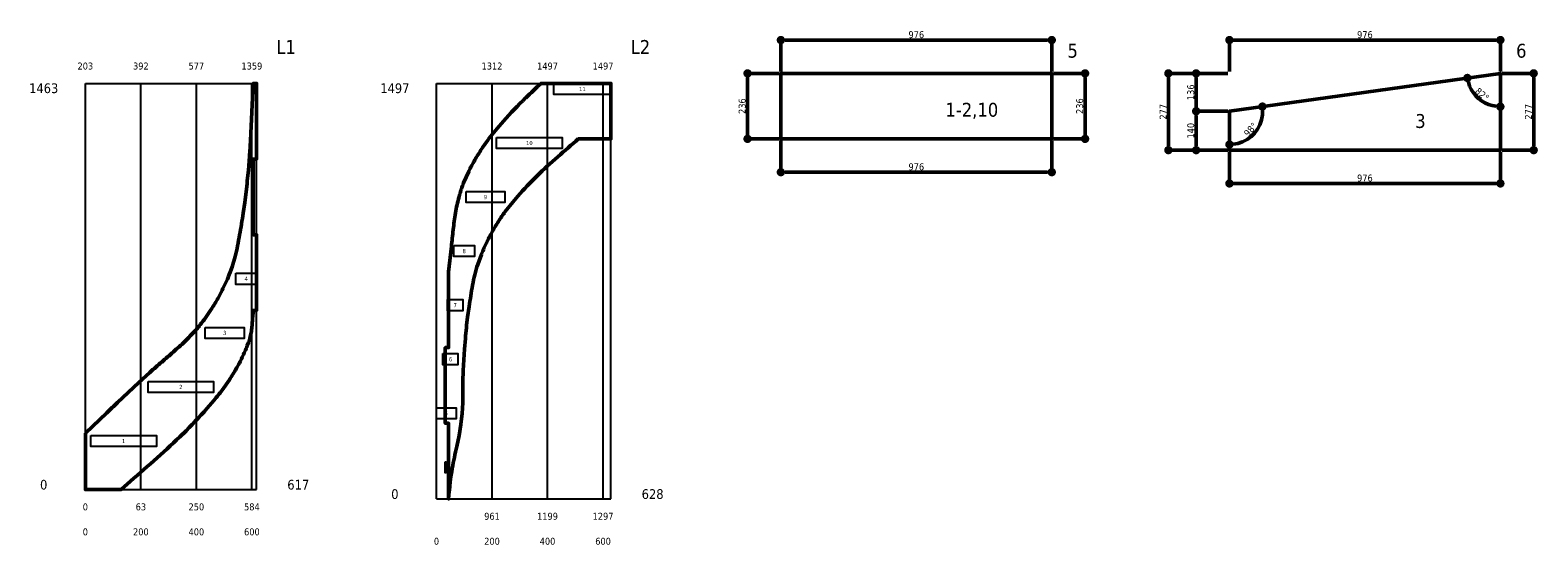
# Model space of a CAD drawing. Header units: millimetres. Extents: x 214 to 24874, y -585 to 1686.
# Tile 3 of 7: x 7046 to 12477, y -168 to 1686. Entities that reach past the tile are written whole.
import ezdxf
from ezdxf.enums import TextEntityAlignment as Align

# ---------------------------------------------------------------- set-up
doc = ezdxf.new("R2010")
doc.units = ezdxf.units.MM
for name, color, linetype, lineweight in [('Default', 7, 'Continuous', 50), ('Stufen_Bemaßung', 7, 'Continuous', 5), ('Stufen_Beschriftung', 1, 'Continuous', 5), ('Stufen_Kontur', 5, 'Continuous', 50), ('Wangen_Bemaßung', 7, 'Continuous', 5), ('Wangen_Beschriftung', 1, 'Continuous', 5), ('Wangen_Kontur', 5, 'Continuous', 50), ('Wangen_Stufen', 1, 'Continuous', 5)]:
    doc.layers.add(name, color=color, linetype=linetype, lineweight=lineweight)
doc.styles.add('Default', font='tahoma.ttf')
doc.dimstyles.get("Standard").update_dxf_attribs({"dimtxt": 0.18, "dimasz": 0.18, "dimexe": 0.18, "dimexo": 0.0625, "dimgap": 0.09, "dimtad": 0, "dimtih": 1, "dimtoh": 1, "dimdec": 4, "dimzin": 0, "dimdsep": 46, "dimtxsty": 'Standard', "dimcen": 0.09, "dimadec": 0, "dimazin": 0, "dimtfac": 1, "dimtdec": 4, "dimtofl": 0, "dimtmove": 0, "dimatfit": 3, "dimfxl": 1, "dimtolj": 1, "dimtzin": 0, "dimarcsym": 0})

# ---------------------------------------------------------------- blocks, each defined once
blk = doc.blocks.new('Wange 1-0')
at = {"layer": 'Wangen_Bemaßung', "color": 8, "linetype": 'Continuous', "lineweight": 25, "transparency": 33554687}
for p, q in [((-20, 0), (-20, 1463.1)), ((-20, 1463.1), (597, 1463.1)), ((180, 0), (180, 1463.1)), ((380, 0), (380, 1463.1)), ((580, 0), (580, 1463.1)), ((597, 0), (597, 1463.1)), ((-20, 0), (597, 0))]:
    blk.add_line(p, q, dxfattribs=at)
at = {"layer": 'Wangen_Kontur', "linetype": 'Continuous', "extrusion": (0, 0, -1)}
blk.add_lwpolyline([(20, 203.3), (-57.7, 276.8, 0.000032), (-96.1, 313.2), (-173, 385.8), (-211.9, 421.7), (-213, 422.6, 0.006041), (-254.9, 459.3), (-255, 459.4, -0.002775), (-297.3, 496), (-297.4, 496.1, -0.011695), (-338.3, 533.6), (-338.4, 533.7, -0.02093), (-376.4, 573.4), (-380.2, 577.7, -0.021363), (-407.5, 611.5), (-432.2, 647.1), (-432.3, 647.3, -0.014608), (-455.1, 684.8), (-455.2, 684.9, -0.014559), (-475.8, 723.6), (-475.9, 723.8, -0.014873), (-494, 763.3), (-494.8, 765.2, -0.019096), (-508.6, 801.9), (-519.7, 839.4), (-519.7, 839.6, -0.01269), (-528.5, 878.1), (-528.5, 878.2, -0.006906), (-535.8, 917.3), (-535.8, 917.4, -0.001274), (-542.4, 956.5), (-542.5, 956.8, -0.002009), (-548.7, 995.3), (-554.4, 1033.9), (-554.4, 1034, -0.004691), (-559.3, 1072.7), (-559.3, 1072.8, -0.003613), (-563.5, 1111.6), (-567.2, 1150.6), (-571.2, 1199.3, -0.004563), (-575.1, 1257.8), (-585, 1463.1), (-597, 1463.1), (-597, 1190.5), (-585, 1190.5), (-585, 917.8), (-597, 917.8), (-597, 645.1), (-585, 645.1), (-584, 634.4, -0.007385), (-582.2, 613.1), (-582.2, 612.9, 0.003679), (-580.7, 591.5), (-580.6, 591.4, 0.014968), (-578.3, 570.3), (-578.3, 570.2), (-574.2, 549.7, 0.029349), (-567.9, 529.7), (-563.5, 518.3, 0.021036), (-545.5, 476.6), (-545.4, 476.3, 0.017889), (-523.9, 435.6), (-523.7, 435.4, 0.015362), (-499.4, 395.8), (-499.2, 395.6), (-473, 358, 0.019695), (-444.3, 322.3), (-418.2, 292.2, 0.020861), (-332.1, 201), (-331.7, 200.6, 0.011725), (-239, 114.5), (-238.6, 114.2, 0.002901), (-142.7, 30.1), (-109, 0), (20, 0)], format="xyb", close=True, dxfattribs=at)
at = {"layer": 'Wangen_Stufen', "linetype": 'Continuous', "lineweight": 25, "extrusion": (0, 0, -1)}
for points in [[(-521.9, 778.9), (-597, 778.9), (-597, 738.9), (-521.9, 738.9)], [(-412, 584.2), (-552.2, 584.2), (-552.2, 544.2), (-412, 544.2)], [(-206, 389.5), (-442, 389.5), (-442, 349.5), (-206, 349.5)], [(0, 194.7), (-236, 194.7), (-236, 154.7), (0, 154.7)]]:
    blk.add_lwpolyline(points, close=True, dxfattribs=at)
at = {"layer": 'Wangen_Bemaßung', "lineweight": 13, "ltscale": 10000, "style": 'Default'}
for s, height, p in [('203', 25, (-20, 1513.1)), ('392', 25, (180, 1513.1)), ('577', 25, (380, 1513.1)), ('1359', 25, (580, 1513.1)), ('0', 35, (-170, 0)), ('617', 35, (747, 0))]:
    blk.add_text(s, height=height, dxfattribs=at).set_placement(p, align=Align.CENTER)
for s, height, p in [('1463', 35, (-170, 1463.1)), ('0', 25, (-20, -50)), ('63', 25, (180, -50)), ('250', 25, (380, -50)), ('584', 25, (580, -50)), ('0', 25, (-20, -140)), ('200', 25, (180, -140)), ('400', 25, (380, -140)), ('600', 25, (580, -140))]:
    blk.add_text(s, height=height, dxfattribs=at).set_placement(p, align=Align.TOP_CENTER)
at = {"layer": 'Wangen_Beschriftung', "lineweight": 13, "ltscale": 10000, "style": 'Default'}
blk.add_text('L1', height=50, dxfattribs=at).set_placement((703.1, 1569.2), align=Align.CENTER)
at = {"layer": 'Wangen_Stufen', "lineweight": 13, "ltscale": 10000, "style": 'Default'}
for s, p in [('4', (559.5, 758.9)), ('3', (482.1, 564.2)), ('2', (324, 369.5)), ('1', (118, 174.7))]:
    blk.add_text(s, height=15, dxfattribs=at).set_placement(p, align=Align.MIDDLE_CENTER)
blk = doc.blocks.new('Wange 1-1')
at = {"layer": 'Wangen_Bemaßung', "color": 8, "linetype": 'Continuous', "lineweight": 25, "transparency": 33554687}
for p, q in [((-31.5, 645.1), (-31.5, 2142)), ((-31.5, 2142), (597, 2142)), ((168.5, 645.1), (168.5, 2142)), ((368.5, 645.1), (368.5, 2142)), ((568.5, 645.1), (568.5, 2142)), ((597, 645.1), (597, 2142)), ((-31.5, 645.1), (597, 645.1))]:
    blk.add_line(p, q, dxfattribs=at)
at = {"layer": 'Wangen_Kontur', "linetype": 'Continuous', "extrusion": (0, 0, -1)}
blk.add_lwpolyline([(-12, 1463.1), (-22.4, 1554.2, 0.003508), (-28.6, 1614.9), (-28.6, 1615.3, 0.01425), (-36.9, 1675.1), (-37, 1675.4, 0.025565), (-49.8, 1733.6), (-51.7, 1740.4, 0.027579), (-66.1, 1783.5), (-84.6, 1825.1), (-84.7, 1825.4, 0.017136), (-106.5, 1866.1), (-106.6, 1866.3, 0.015081), (-131.1, 1905.7), (-131.3, 1905.9, 0.013509), (-157.6, 1943.4), (-186.5, 1979.1), (-209.6, 2005.5, 0.020642), (-289.5, 2089.4), (-289.8, 2089.8, 0.007575), (-345.5, 2142), (-597, 2142), (-597, 1942), (-479.4, 1942, -0.002834), (-405.6, 1877.8), (-405.3, 1877.5, -0.011943), (-331, 1808.9), (-330.7, 1808.6, -0.021261), (-261.8, 1735.9), (-243.1, 1714.4), (-216.1, 1680.5, -0.01531), (-191.6, 1644.7), (-191.5, 1644.5, -0.014872), (-169.1, 1606.9), (-169, 1606.7, -0.014819), (-148.8, 1567.9), (-148.7, 1567.6, -0.015149), (-131, 1528.1), (-130.1, 1525.7), (-117, 1489.8, -0.018856), (-106.6, 1452.9), (-106.6, 1452.8, -0.013027), (-98.5, 1415), (-98.5, 1414.9, -0.007464), (-91.9, 1376.5), (-91.9, 1376.4, -0.002065), (-86.1, 1338.1), (-80.7, 1299.8, -0.006779), (-76.1, 1261.5), (-76.1, 1261.4, -0.005149), (-72.4, 1223), (-69.3, 1184.4), (-66.7, 1145.8), (-64.7, 1107.2), (-63.8, 1068.4), (-62.8, 990.8), (-60.7, 952.2, 0.016883), (-56.5, 913.9), (-56.4, 913.1), (-49.6, 873.5), (-41.3, 834, -0.0017), (-32.8, 794.6), (-32.8, 794.5, -0.00879), (-25.1, 755), (-23.2, 744.1), (-20.4, 726.2), (-18.2, 708.2), (-16.4, 690.2, -0.000813), (-14.7, 672.1), (-12, 645.1), (-12, 917.8), (0, 917.8), (0, 1190.5), (-12, 1190.5)], format="xyb", close=True, dxfattribs=at)
at = {"layer": 'Wangen_Stufen', "linetype": 'Continuous', "lineweight": 25, "extrusion": (0, 0, -1)}
for points in [[(-391.1, 2142), (-597, 2142), (-597, 2102), (-391.1, 2102)], [(-185.1, 1947.3), (-421.1, 1947.3), (-421.1, 1907.3), (-185.1, 1907.3)], [(-75.1, 1752.5), (-215.1, 1752.5), (-215.1, 1712.5), (-75.1, 1712.5)], [(-31.5, 1557.8), (-105.4, 1557.8), (-105.4, 1517.8), (-31.5, 1517.8)], [(-8.1, 1363.1), (-63.7, 1363.1), (-63.7, 1323.1), (-8.1, 1323.1)], [(8.1, 1168.4), (-45.6, 1168.4), (-45.6, 1128.4), (8.1, 1128.4)], [(31.5, 973.6), (-39.3, 973.6), (-39.3, 933.6), (31.5, 933.6)], [(0, 778.9), (-2, 778.9), (-2, 738.9), (0, 738.9)]]:
    blk.add_lwpolyline(points, close=True, dxfattribs=at)
at = {"layer": 'Wangen_Bemaßung', "lineweight": 13, "ltscale": 10000, "style": 'Default'}
for s, height, p in [('1312', 25, (168.5, 2192)), ('1497', 25, (368.5, 2192)), ('1497', 25, (568.5, 2192)), ('0', 35, (-181.5, 645.1)), ('628', 35, (747, 645.1))]:
    blk.add_text(s, height=height, dxfattribs=at).set_placement(p, align=Align.CENTER)
for s, height, p in [('1497', 35, (-181.5, 2142)), ('961', 25, (168.5, 595.1)), ('1199', 25, (368.5, 595.1)), ('1297', 25, (568.5, 595.1)), ('0', 25, (-31.5, 505.1)), ('200', 25, (168.5, 505.1)), ('400', 25, (368.5, 505.1)), ('600', 25, (568.5, 505.1))]:
    blk.add_text(s, height=height, dxfattribs=at).set_placement(p, align=Align.TOP_CENTER)
at = {"layer": 'Wangen_Beschriftung', "lineweight": 13, "ltscale": 10000, "style": 'Default'}
blk.add_text('L2', height=50, dxfattribs=at).set_placement((703.1, 2248.1), align=Align.CENTER)
at = {"layer": 'Wangen_Stufen', "lineweight": 13, "ltscale": 10000, "style": 'Default'}
for s, p in [('11', (494, 2122)), ('10', (303.1, 1927.3)), ('9', (145.1, 1732.5)), ('8', (68.4, 1537.8)), ('7', (35.9, 1343.1)), ('6', (18.8, 1148.4)), ('5', (3.9, 953.6)), ('4', (1, 758.9))]:
    blk.add_text(s, height=15, dxfattribs=at).set_placement(p, align=Align.MIDDLE_CENTER)
blk = doc.blocks.new('_Dot')
at = {"color": 0, "linetype": 'ByBlock', "lineweight": -2}
blk.add_line((-0.5, 0), (-1, 0), dxfattribs=at)
at = {"color": 0, "linetype": 'ByBlock', "const_width": 0.5}
blk.add_lwpolyline([(-0.25, 0, 1), (0.25, 0, 1)], format="xyb", close=True, dxfattribs=at)
blk = doc.blocks.new('*D30')
at = {"layer": 'Defpoints', "color": 0}
for p in [(288, 356), (-688, 236), (288, 236)]:
    blk.add_point(p, dxfattribs=at)
at = {"layer": 'Stufen_Bemaßung', "color": 0, "lineweight": -2, "ltscale": 10000}
for p, q in [((-688, 242.2), (-688, 368.5)), ((-658, 356), (258, 356)), ((288, 242.2), (288, 368.5))]:
    blk.add_line(p, q, dxfattribs=at)
at = {"layer": 'Stufen_Bemaßung', "color": 0, "lineweight": -2, "xscale": 30, "yscale": 30, "zscale": 30, "rotation": 180}
blk.add_blockref('_Dot', (-688, 356), dxfattribs=at)
at = {"layer": 'Stufen_Bemaßung', "color": 0, "lineweight": -2, "xscale": 30, "yscale": 30, "zscale": 30}
blk.add_blockref('_Dot', (288, 356), dxfattribs=at)
at = {"layer": 'Stufen_Bemaßung', "color": 0, "lineweight": 5, "insert": (-200, 375.2), "char_height": 25, "attachment_point": 5, "style": 'Default'}
blk.add_mtext('\\A1;976', dxfattribs=at)
blk = doc.blocks.new('*D31')
at = {"layer": 'Defpoints', "color": 0}
for p in [(-808, 236), (-688, 236), (-688, 0)]:
    blk.add_point(p, dxfattribs=at)
at = {"layer": 'Stufen_Bemaßung', "color": 0, "lineweight": -2, "ltscale": 10000}
for p, q in [((-694.2, 236), (-820.5, 236)), ((-808, 30), (-808, 206)), ((-694.2, 0), (-820.5, 0))]:
    blk.add_line(p, q, dxfattribs=at)
at = {"layer": 'Stufen_Bemaßung', "color": 0, "lineweight": -2, "xscale": 30, "yscale": 30, "zscale": 30}
for p, rotation in [((-808, 236), 90), ((-808, 0), 270)]:
    blk.add_blockref('_Dot', p, dxfattribs=dict(at, rotation=rotation))
at = {"layer": 'Stufen_Bemaßung', "color": 0, "lineweight": 5, "insert": (-827.3, 118), "char_height": 25, "attachment_point": 5, "rotation": 90, "style": 'Default'}
blk.add_mtext('\\A1;236', dxfattribs=at)
blk = doc.blocks.new('*D32')
at = {"layer": 'Defpoints', "color": 0}
for p in [(-688, 0), (288, 0), (288, -120)]:
    blk.add_point(p, dxfattribs=at)
at = {"layer": 'Stufen_Bemaßung', "color": 0, "lineweight": -2, "ltscale": 10000}
for p, q in [((-688, -6.2), (-688, -132.5)), ((288, -6.2), (288, -132.5)), ((-658, -120), (258, -120))]:
    blk.add_line(p, q, dxfattribs=at)
at = {"layer": 'Stufen_Bemaßung', "color": 0, "lineweight": -2, "xscale": 30, "yscale": 30, "zscale": 30, "rotation": 180}
blk.add_blockref('_Dot', (-688, -120), dxfattribs=at)
at = {"layer": 'Stufen_Bemaßung', "color": 0, "lineweight": -2, "xscale": 30, "yscale": 30, "zscale": 30}
blk.add_blockref('_Dot', (288, -120), dxfattribs=at)
at = {"layer": 'Stufen_Bemaßung', "color": 0, "lineweight": 5, "insert": (-200, -100.7), "char_height": 25, "attachment_point": 5, "style": 'Default'}
blk.add_mtext('\\A1;976', dxfattribs=at)
blk = doc.blocks.new('*D33')
at = {"layer": 'Defpoints', "color": 0}
for p in [(288, 236), (408, 236), (288, 0)]:
    blk.add_point(p, dxfattribs=at)
at = {"layer": 'Stufen_Bemaßung', "color": 0, "lineweight": -2, "ltscale": 10000}
for p, q in [((294.3, 236), (420.5, 236)), ((408, 30), (408, 206)), ((294.3, 0), (420.5, 0))]:
    blk.add_line(p, q, dxfattribs=at)
at = {"layer": 'Stufen_Bemaßung', "color": 0, "lineweight": -2, "xscale": 30, "yscale": 30, "zscale": 30}
for p, rotation in [((408, 236), 90), ((408, 0), 270)]:
    blk.add_blockref('_Dot', p, dxfattribs=dict(at, rotation=rotation))
at = {"layer": 'Stufen_Bemaßung', "color": 0, "lineweight": 5, "insert": (388.7, 118), "char_height": 25, "attachment_point": 5, "rotation": 90, "style": 'Default'}
blk.add_mtext('\\A1;236', dxfattribs=at)
blk = doc.blocks.new('*D34')
at = {"layer": 'Defpoints', "color": 0}
for p in [(288, 396.6), (-688, 276.6), (288, 276.6)]:
    blk.add_point(p, dxfattribs=at)
at = {"layer": 'Stufen_Bemaßung', "color": 0, "lineweight": -2, "ltscale": 10000}
for p, q in [((-688, 282.9), (-688, 409.1)), ((-658, 396.6), (258, 396.6)), ((288, 282.9), (288, 409.1))]:
    blk.add_line(p, q, dxfattribs=at)
at = {"layer": 'Stufen_Bemaßung', "color": 0, "lineweight": -2, "xscale": 30, "yscale": 30, "zscale": 30, "rotation": 180}
blk.add_blockref('_Dot', (-688, 396.6), dxfattribs=at)
at = {"layer": 'Stufen_Bemaßung', "color": 0, "lineweight": -2, "xscale": 30, "yscale": 30, "zscale": 30}
blk.add_blockref('_Dot', (288, 396.6), dxfattribs=at)
at = {"layer": 'Stufen_Bemaßung', "color": 0, "lineweight": 5, "insert": (-200, 415.9), "char_height": 25, "attachment_point": 5, "style": 'Default'}
blk.add_mtext('\\A1;976', dxfattribs=at)
blk = doc.blocks.new('*D35')
at = {"layer": 'Defpoints', "color": 0}
for p in [(-808, 276.6), (-688, 276.6), (-688, 140.2)]:
    blk.add_point(p, dxfattribs=at)
at = {"layer": 'Stufen_Bemaßung', "color": 0, "lineweight": -2, "ltscale": 10000}
for p, q in [((-694.2, 276.6), (-820.5, 276.6)), ((-808, 170.2), (-808, 246.6)), ((-694.2, 140.2), (-820.5, 140.2))]:
    blk.add_line(p, q, dxfattribs=at)
at = {"layer": 'Stufen_Bemaßung', "color": 0, "lineweight": -2, "xscale": 30, "yscale": 30, "zscale": 30}
for p, rotation in [((-808, 276.6), 90), ((-808, 140.2), 270)]:
    blk.add_blockref('_Dot', p, dxfattribs=dict(at, rotation=rotation))
at = {"layer": 'Stufen_Bemaßung', "color": 0, "lineweight": 5, "insert": (-827.3, 208.4), "char_height": 25, "attachment_point": 5, "rotation": 90, "style": 'Default'}
blk.add_mtext('\\A1;136', dxfattribs=at)
blk = doc.blocks.new('*D36')
at = {"layer": 'Defpoints', "color": 0}
for p in [(-808, 140.2), (-688, 140.2), (-688, 0)]:
    blk.add_point(p, dxfattribs=at)
at = {"layer": 'Stufen_Bemaßung', "color": 0, "lineweight": -2, "ltscale": 10000}
for p, q in [((-694.2, 140.2), (-820.5, 140.2)), ((-808, 30), (-808, 110.2)), ((-694.2, 0), (-820.5, 0))]:
    blk.add_line(p, q, dxfattribs=at)
at = {"layer": 'Stufen_Bemaßung', "color": 0, "lineweight": -2, "xscale": 30, "yscale": 30, "zscale": 30}
for p, rotation in [((-808, 140.2), 90), ((-808, 0), 270)]:
    blk.add_blockref('_Dot', p, dxfattribs=dict(at, rotation=rotation))
at = {"layer": 'Stufen_Bemaßung', "color": 0, "lineweight": 5, "insert": (-827.3, 70.1), "char_height": 25, "attachment_point": 5, "rotation": 90, "style": 'Default'}
blk.add_mtext('\\A1;140', dxfattribs=at)
blk = doc.blocks.new('*D37')
at = {"layer": 'Defpoints', "color": 0}
for p in [(-908, 276.6), (-688, 276.6), (-688, 0)]:
    blk.add_point(p, dxfattribs=at)
at = {"layer": 'Stufen_Bemaßung', "color": 0, "lineweight": -2, "ltscale": 10000}
for p, q in [((-694.2, 276.6), (-920.5, 276.6)), ((-908, 30), (-908, 246.6)), ((-694.2, 0), (-920.5, 0))]:
    blk.add_line(p, q, dxfattribs=at)
at = {"layer": 'Stufen_Bemaßung', "color": 0, "lineweight": -2, "xscale": 30, "yscale": 30, "zscale": 30}
for p, rotation in [((-908, 276.6), 90), ((-908, 0), 270)]:
    blk.add_blockref('_Dot', p, dxfattribs=dict(at, rotation=rotation))
at = {"layer": 'Stufen_Bemaßung', "color": 0, "lineweight": 5, "insert": (-927, 138.3), "char_height": 25, "attachment_point": 5, "rotation": 90, "style": 'Default'}
blk.add_mtext('\\A1;277', dxfattribs=at)
blk = doc.blocks.new('*D38')
at = {"layer": 'Defpoints', "color": 0}
for p in [(-688, 0), (288, 0), (288, -120)]:
    blk.add_point(p, dxfattribs=at)
at = {"layer": 'Stufen_Bemaßung', "color": 0, "lineweight": -2, "ltscale": 10000}
for p, q in [((-688, -6.2), (-688, -132.5)), ((288, -6.2), (288, -132.5)), ((-658, -120), (258, -120))]:
    blk.add_line(p, q, dxfattribs=at)
at = {"layer": 'Stufen_Bemaßung', "color": 0, "lineweight": -2, "xscale": 30, "yscale": 30, "zscale": 30, "rotation": 180}
blk.add_blockref('_Dot', (-688, -120), dxfattribs=at)
at = {"layer": 'Stufen_Bemaßung', "color": 0, "lineweight": -2, "xscale": 30, "yscale": 30, "zscale": 30}
blk.add_blockref('_Dot', (288, -120), dxfattribs=at)
at = {"layer": 'Stufen_Bemaßung', "color": 0, "lineweight": 5, "insert": (-200, -100.7), "char_height": 25, "attachment_point": 5, "style": 'Default'}
blk.add_mtext('\\A1;976', dxfattribs=at)
blk = doc.blocks.new('*D39')
at = {"layer": 'Defpoints', "color": 0}
for p in [(288, 276.6), (408, 276.6), (288, 0)]:
    blk.add_point(p, dxfattribs=at)
at = {"layer": 'Stufen_Bemaßung', "color": 0, "lineweight": -2, "ltscale": 10000}
for p, q in [((294.3, 276.6), (420.5, 276.6)), ((408, 30), (408, 246.6)), ((294.3, 0), (420.5, 0))]:
    blk.add_line(p, q, dxfattribs=at)
at = {"layer": 'Stufen_Bemaßung', "color": 0, "lineweight": -2, "xscale": 30, "yscale": 30, "zscale": 30}
for p, rotation in [((408, 276.6), 90), ((408, 0), 270)]:
    blk.add_blockref('_Dot', p, dxfattribs=dict(at, rotation=rotation))
at = {"layer": 'Stufen_Bemaßung', "color": 0, "lineweight": 5, "insert": (389, 138.3), "char_height": 25, "attachment_point": 5, "rotation": 90, "style": 'Default'}
blk.add_mtext('\\A1;277', dxfattribs=at)
blk = doc.blocks.new('*D40')
at = {"layer": 'Defpoints', "color": 0}
for p in [(288, 276.6), (169.2, 260), (190.1, 207.3), (288, 156.6)]:
    blk.add_point(p, dxfattribs=at)
at = {"layer": 'Stufen_Bemaßung', "color": 0, "lineweight": -2, "ltscale": 10000}
for p, q in [((169.2, 267.3), (169.2, 272.5)), ((288, 163.9), (288, 169.1))]:
    blk.add_line(p, q, dxfattribs=at)
blk.add_arc((288, 276.6), 120, 202.3163, 255.6385, dxfattribs=at)
at = {"layer": 'Stufen_Bemaßung', "color": 0, "lineweight": -2, "xscale": 30, "yscale": 30, "zscale": 30}
for p, rotation in [((169.2, 260), 105.1355307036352), ((288, 156.6), 352.8192442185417)]:
    blk.add_blockref('_Dot', p, dxfattribs=dict(at, rotation=rotation))
at = {"layer": 'Stufen_Bemaßung', "color": 0, "lineweight": 5, "insert": (221.9, 200.7), "char_height": 25, "attachment_point": 5, "rotation": 318.9774, "style": 'Default'}
blk.add_mtext('\\A1;82%%d', dxfattribs=at)
blk = doc.blocks.new('*D41')
at = {"layer": 'Defpoints', "color": 0}
for p in [(-688, 140.2), (-569.2, 156.9), (-688, 20.2), (-623.3, 39.2)]:
    blk.add_point(p, dxfattribs=at)
at = {"layer": 'Stufen_Bemaßung', "color": 0, "lineweight": -2, "ltscale": 10000}
for p, q in [((-569.2, 164.1), (-569.2, 169.4)), ((-688, 27.5), (-688, 32.7))]:
    blk.add_line(p, q, dxfattribs=at)
blk.add_arc((-688, 140.2), 120, 284.3615, 353.5933, dxfattribs=at)
at = {"layer": 'Stufen_Bemaßung', "color": 0, "lineweight": -2, "xscale": 30, "yscale": 30, "zscale": 30}
for p, rotation in [((-569.2, 156.9), 90.77401914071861), ((-688, 20.2), 187.1807557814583)]:
    blk.add_blockref('_Dot', p, dxfattribs=dict(at, rotation=rotation))
at = {"layer": 'Stufen_Bemaßung', "color": 0, "lineweight": 5, "insert": (-612, 74.2), "char_height": 25, "attachment_point": 5, "rotation": 48.9774, "style": 'Default'}
blk.add_mtext('\\A1;98%%d', dxfattribs=at)
blk = doc.blocks.new('Stufe 1')
at = {"layer": 'Stufen_Kontur', "linetype": 'Continuous'}
blk.add_lwpolyline([(0, 0), (288, 0), (288, 236), (-688, 236), (-688, 0)], close=True, dxfattribs=at)
at = {"layer": 'Stufen_Beschriftung', "lineweight": 13, "ltscale": 10000, "style": 'Default'}
blk.add_text('5', height=50, dxfattribs=at).set_placement((344.6, 292.6))
at = {"layer": 'Stufen_Beschriftung', "color": 96, "lineweight": 13, "ltscale": 10000, "true_color": 0x008000, "transparency": 33554687, "style": 'Default'}
blk.add_text('1-2,10', height=50, dxfattribs=at).set_placement((0, 80), align=Align.CENTER)
at = {"layer": 'Stufen_Bemaßung', "lineweight": 5, "ltscale": 10000}
for base, p1, p2, picture, middle in [((288, 356), (-688, 236), (288, 236), '*D30', (-200, 356)), ((288, -120), (-688, 0), (288, 0), '*D32', (-200, -120))]:
    dim = blk.add_linear_dim(base=base, p1=p1, p2=p2, dimstyle='Standard', override={"dimscale": 10, "dimtxt": 2.5, "dimasz": 3, "dimexe": 1.25, "dimexo": 0.625, "dimgap": 0.625, "dimtad": 1, "dimjust": 0, "dimtih": 0, "dimtoh": 0, "dimdec": 0, "dimlfac": 1, "dimzin": 8, "dimlunit": 2, "dimpost": '', "dimtxsty": 'Default', "dimblk": 'Dot', "dimsah": 0, "dimse1": 0, "dimse2": 0, "dimclrt": 0, "dimtol": 0, "dimlim": 0, "dimtp": 0, "dimtm": 0, "dimtfac": 1, "dimtdec": 3, "dimtix": 0, "dimtzin": 8}, dxfattribs=at)
    dim.commit()
    dim.dimension.update_dxf_attribs({"geometry": picture, "text_midpoint": middle, "dimtype": 160})
for base, p1, p2, picture, middle in [((-808, 236), (-688, 0), (-688, 236), '*D31', (-808, 118)), ((408, 236), (288, 0), (288, 236), '*D33', (408, 118))]:
    dim = blk.add_linear_dim(base=base, p1=p1, p2=p2, angle=90, dimstyle='Standard', override={"dimscale": 10, "dimtxt": 2.5, "dimasz": 3, "dimexe": 1.25, "dimexo": 0.625, "dimgap": 0.625, "dimtad": 1, "dimjust": 0, "dimtih": 0, "dimtoh": 0, "dimdec": 0, "dimlfac": 1, "dimzin": 8, "dimlunit": 2, "dimpost": '', "dimtxsty": 'Default', "dimblk": 'Dot', "dimsah": 0, "dimse1": 0, "dimse2": 0, "dimclrt": 0, "dimtol": 0, "dimlim": 0, "dimtp": 0, "dimtm": 0, "dimtfac": 1, "dimtdec": 3, "dimtix": 0, "dimtzin": 8}, dxfattribs=at)
    dim.commit()
    dim.dimension.update_dxf_attribs({"geometry": picture, "text_midpoint": middle, "dimtype": 160})
blk = doc.blocks.new('Stufe 3')
at = {"layer": 'Stufen_Kontur', "linetype": 'Continuous'}
blk.add_lwpolyline([(0, 0), (288, 0), (288, 276.62799), (-688, 140.24565), (-688, 0)], close=True, dxfattribs=at)
at = {"layer": 'Stufen_Beschriftung', "lineweight": 13, "ltscale": 10000, "style": 'Default'}
blk.add_text('6', height=50, dxfattribs=at).set_placement((344.56854, 333.19653))
at = {"layer": 'Stufen_Beschriftung', "color": 96, "lineweight": 13, "ltscale": 10000, "true_color": 0x008000, "transparency": 33554687, "style": 'Default'}
blk.add_text('3', height=50, dxfattribs=at).set_placement((0, 80), align=Align.CENTER)
at = {"layer": 'Stufen_Bemaßung', "lineweight": 5, "ltscale": 10000}
for base, p1, p2, picture, middle in [((288, 396.62799), (-688, 276.62799), (288, 276.62799), '*D34', (-200, 396.62799)), ((288, -120), (-688, 0), (288, 0), '*D38', (-200, -120))]:
    dim = blk.add_linear_dim(base=base, p1=p1, p2=p2, dimstyle='Standard', override={"dimscale": 10, "dimtxt": 2.5, "dimasz": 3, "dimexe": 1.25, "dimexo": 0.625, "dimgap": 0.625, "dimtad": 1, "dimjust": 0, "dimtih": 0, "dimtoh": 0, "dimdec": 0, "dimlfac": 1, "dimzin": 8, "dimlunit": 2, "dimpost": '', "dimtxsty": 'Default', "dimblk": 'Dot', "dimsah": 0, "dimse1": 0, "dimse2": 0, "dimclrt": 0, "dimtol": 0, "dimlim": 0, "dimtp": 0, "dimtm": 0, "dimtfac": 1, "dimtdec": 3, "dimtix": 0, "dimtzin": 8}, dxfattribs=at)
    dim.commit()
    dim.dimension.update_dxf_attribs({"geometry": picture, "text_midpoint": middle, "dimtype": 160})
for base, p1, p2, picture, middle in [((-908, 276.62799), (-688, 0), (-688, 276.62799), '*D37', (-908, 138.31399)), ((-808, 276.62799), (-688, 140.24565), (-688, 276.62799), '*D35', (-808, 208.43682)), ((408, 276.62799), (288, 0), (288, 276.62799), '*D39', (408, 138.31399)), ((-808, 140.24565), (-688, 0), (-688, 140.24565), '*D36', (-808, 70.12282))]:
    dim = blk.add_linear_dim(base=base, p1=p1, p2=p2, angle=90, dimstyle='Standard', override={"dimscale": 10, "dimtxt": 2.5, "dimasz": 3, "dimexe": 1.25, "dimexo": 0.625, "dimgap": 0.625, "dimtad": 1, "dimjust": 0, "dimtih": 0, "dimtoh": 0, "dimdec": 0, "dimlfac": 1, "dimzin": 8, "dimlunit": 2, "dimpost": '', "dimtxsty": 'Default', "dimblk": 'Dot', "dimsah": 0, "dimse1": 0, "dimse2": 0, "dimclrt": 0, "dimtol": 0, "dimlim": 0, "dimtp": 0, "dimtm": 0, "dimtfac": 1, "dimtdec": 3, "dimtix": 0, "dimtzin": 8}, dxfattribs=at)
    dim.commit()
    dim.dimension.update_dxf_attribs({"geometry": picture, "text_midpoint": middle, "dimtype": 160})
for base, center, p1, p2, picture, middle in [((190.06734, 207.27963), (288, 276.62799), (169.15469, 260.02102), (288, 156.62799), '*D40', (209.23718, 186.09392)), ((-623.2565, 39.20962), (-688, 140.24565), (-688, 20.24565), (-569.15469, 156.85262), '*D41', (-597.46593, 61.48283))]:
    dim = blk.add_angular_dim_3p(base=base, center=center, p1=p1, p2=p2, dimstyle='Standard', override={"dimscale": 10, "dimtxt": 2.5, "dimasz": 3, "dimexe": 1.25, "dimexo": 0.725, "dimgap": 0.625, "dimtad": 1, "dimjust": 0, "dimtih": 0, "dimtoh": 0, "dimlfac": 1, "dimlunit": 2, "dimpost": '', "dimtxsty": 'Default', "dimblk": 'Dot', "dimsah": 0, "dimse1": 0, "dimse2": 0, "dimclrt": 0, "dimaunit": 0, "dimadec": 1, "dimazin": 2, "dimtol": 0, "dimlim": 0, "dimtp": 0, "dimtm": 0, "dimtfac": 1, "dimtdec": 3, "dimtix": 0, "dimtzin": 8}, dxfattribs=at)
    dim.commit()
    dim.dimension.update_dxf_attribs({"geometry": picture, "text_midpoint": middle, "dimtype": 165})

msp = doc.modelspace()

# ---------------------------------------------------------------- block references
at = {"layer": 'Default'}
for name, p in [('Stufe 1', (10438.5, 1294.6)), ('Stufe 3', (12054.5, 1254)), ('Wange 1-0', (7265, 31.4)), ('Wange 1-1', (8541.5, -647.5))]:
    msp.add_blockref(name, p, dxfattribs=at)

doc.saveas('drawing.dxf')
